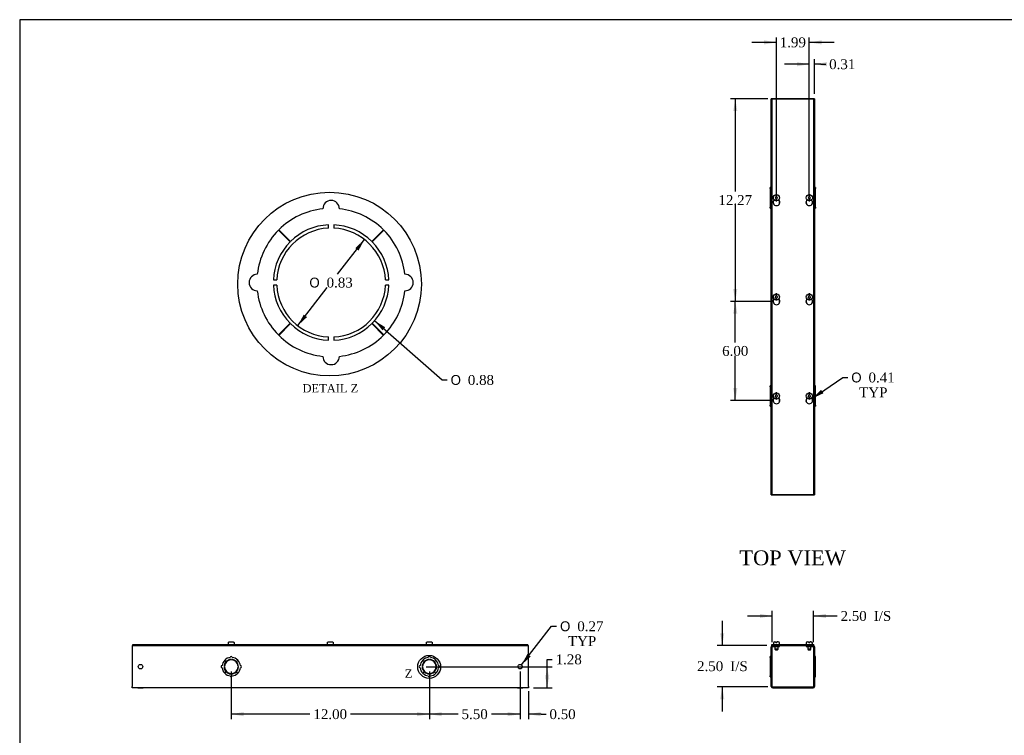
# Model space of a CAD drawing. Header units: inches. Extents: x 0 to 120, y -1 to 80.
# Tile 2 of 6: x 0 to 60, y 36 to 80. Entities that reach past the tile are written whole.
import ezdxf
from ezdxf.enums import TextEntityAlignment as Align
from ezdxf.lldxf.tags import DXFTag

# ---------------------------------------------------------------- set-up
doc = ezdxf.new("R2010")
doc.units = ezdxf.units.IN
doc.header["$MEASUREMENT"] = 0
for name, color, linetype in [('COM56307-1', 7, 'Continuous'), ('COM70721-2', 7, 'Continuous'), ('Default', 7, 'Continuous'), ('SCS19515', 7, 'Continuous')]:
    doc.layers.add(name, color=color, linetype=linetype)
doc.styles.add('SEACAD_Solid_Edge_ANSI1_Symbols', font='txt')
doc.styles.add('SEACAD_Times_New_Roman', font='times.ttf')
tags = doc.linetypes.add('CENTER2', pattern=[1.125, 0.75, -0.125, 0.125, -0.125]).pattern_tags.tags
tags[10:11] = [DXFTag(74, 4), DXFTag(75, 0), DXFTag(340, '0'), DXFTag(46, 0.0), DXFTag(50, 0.0), DXFTag(44, 0.0), DXFTag(45, 0.0)]
tags[8:9] = [DXFTag(74, 4), DXFTag(75, 0), DXFTag(340, '0'), DXFTag(46, 0.0), DXFTag(50, 0.0), DXFTag(44, 0.0), DXFTag(45, 0.0)]
tags[6:7] = [DXFTag(74, 4), DXFTag(75, 0), DXFTag(340, '0'), DXFTag(46, 0.0), DXFTag(50, 0.0), DXFTag(44, 0.0), DXFTag(45, 0.0)]
tags[4:5] = [DXFTag(74, 4), DXFTag(75, 0), DXFTag(340, '0'), DXFTag(46, 0.0), DXFTag(50, 0.0), DXFTag(44, 0.0), DXFTag(45, 0.0)]
doc.dimstyles.new('HAMMOND_(STH_-_120x80)', dxfattribs={"dimtxt": 0.6, "dimasz": 0.75, "dimexe": 0.3, "dimexo": 0.3, "dimgap": 0.15, "dimtad": 0, "dimtih": 1, "dimtoh": 1, "dimzin": 0, "dimdsep": 46, "dimtxsty": 'SEACAD_Times_New_Roman', "dimblk1": '_SE_FILLED', "dimblk2": '_SE_FILLED', "dimsah": 1, "dimcen": 0.3, "dimadec": 0, "dimazin": 0, "dimtfac": 0.8, "dimtofl": 0, "dimtmove": 1, "dimatfit": 3, "dimfxl": 1, "dimtolj": 1, "dimtzin": 0, "dimarcsym": 0})

# ---------------------------------------------------------------- blocks, each defined once
blk = doc.blocks.new('SE')
at = {"layer": 'COM56307-1', "color": 7, "linetype": 'Continuous'}
for p, q in [((46.009, 41.78), (48.561, 41.78)), ((46.009, 41.723), (46.009, 41.78)), ((48.561, 41.723), (48.561, 41.78)), ((46.009, 41.723), (46.064, 41.723)), ((46.228, 41.723), (48.342, 41.723)), ((48.506, 41.723), (48.561, 41.723))]:
    blk.add_line(p, q, dxfattribs=at)
at = {"layer": 'COM70721-2', "color": 7, "linetype": 'Continuous'}
for p, q in [((45.978, 39.252), (45.978, 41.637)), ((46.035, 39.252), (46.035, 41.637)), ((46.064, 41.723), (46.228, 41.723)), ((46.064, 41.666), (46.228, 41.666)), ((46.228, 41.666), (46.228, 41.723)), ((46.228, 41.666), (46.478, 41.666)), ((46.478, 41.666), (46.478, 41.723)), ((48.092, 41.723), (48.092, 41.666)), ((48.092, 41.666), (48.342, 41.666)), ((48.342, 41.723), (48.506, 41.723)), ((48.342, 41.666), (48.342, 41.723)), ((48.342, 41.666), (48.506, 41.666)), ((48.535, 41.637), (48.535, 39.252)), ((48.592, 41.637), (48.592, 39.252)), ((45.906, 41.003), (45.906, 41.066)), ((45.978, 41.066), (45.906, 41.066)), ((45.906, 41.003), (45.978, 41.003)), ((45.906, 41.003), (45.906, 40.844)), ((45.906, 40.844), (45.978, 40.844)), ((45.906, 40.844), (45.906, 40.84)), ((45.906, 40.84), (45.978, 40.84)), ((45.906, 40.84), (45.906, 40.507)), ((48.664, 41.066), (48.592, 41.066)), ((48.664, 41.003), (48.592, 41.003)), ((48.664, 40.844), (48.592, 40.844)), ((48.664, 40.84), (48.592, 40.84)), ((48.664, 41.003), (48.664, 41.066)), ((48.664, 40.844), (48.664, 41.003)), ((48.664, 40.84), (48.664, 40.844)), ((48.664, 40.507), (48.664, 40.84)), ((45.906, 40.507), (45.978, 40.507)), ((45.906, 40.507), (45.906, 40.382)), ((45.906, 40.382), (45.978, 40.382)), ((45.906, 40.382), (45.906, 40.048)), ((45.906, 40.048), (45.978, 40.048)), ((45.906, 40.048), (45.906, 40.045)), ((45.906, 40.045), (45.978, 40.045)), ((45.906, 40.045), (45.906, 39.885)), ((48.664, 40.507), (48.592, 40.507)), ((48.664, 40.382), (48.592, 40.382)), ((48.664, 40.048), (48.592, 40.048)), ((48.664, 40.045), (48.592, 40.045)), ((48.664, 40.382), (48.664, 40.507)), ((48.664, 40.048), (48.664, 40.382)), ((48.664, 40.045), (48.664, 40.048)), ((48.664, 39.885), (48.664, 40.045)), ((45.906, 39.885), (45.978, 39.885)), ((45.906, 39.823), (45.906, 39.885)), ((45.906, 39.823), (45.978, 39.823)), ((48.664, 39.885), (48.592, 39.885)), ((48.592, 39.823), (48.664, 39.823)), ((48.664, 39.823), (48.664, 39.885)), ((46.064, 39.223), (48.506, 39.223)), ((46.064, 39.166), (48.506, 39.166))]:
    blk.add_line(p, q, dxfattribs=at)
for centre, radius, start, end in [((46.064, 41.637), 0.086, 90, 180), ((46.064, 41.637), 0.029, 90, 180), ((48.506, 41.637), 0.086, 0, 90), ((48.506, 41.637), 0.029, 0, 90), ((46.064, 39.252), 0.086, 180, 270), ((46.064, 39.252), 0.029, 180, 270), ((48.506, 39.252), 0.086, 270, 0), ((48.506, 39.252), 0.029, 270, 0)]:
    blk.add_arc(centre, radius, start, end, dxfattribs=at)
at = {"layer": 'SCS19515', "color": 7, "linetype": 'Continuous'}
for p, q in [((46.103, 41.865), (46.103, 41.805)), ((46.193, 41.955), (46.261, 41.955)), ((46.261, 41.955), (46.261, 41.88)), ((46.321, 41.88), (46.261, 41.88)), ((46.388, 41.955), (46.321, 41.955)), ((46.321, 41.88), (46.321, 41.955)), ((46.478, 41.805), (46.478, 41.865)), ((48.092, 41.865), (48.092, 41.805)), ((48.182, 41.955), (48.25, 41.955)), ((48.25, 41.955), (48.25, 41.88)), ((48.31, 41.88), (48.25, 41.88)), ((48.377, 41.955), (48.31, 41.955)), ((48.31, 41.88), (48.31, 41.955)), ((48.467, 41.805), (48.467, 41.865)), ((46.196, 41.666), (46.196, 41.497)), ((46.386, 41.497), (46.196, 41.497)), ((46.196, 41.497), (46.226, 41.467)), ((46.226, 41.467), (46.356, 41.467)), ((46.356, 41.467), (46.386, 41.497)), ((46.386, 41.497), (46.386, 41.666)), ((48.185, 41.666), (48.185, 41.497)), ((48.375, 41.497), (48.185, 41.497)), ((48.185, 41.497), (48.215, 41.467)), ((48.215, 41.467), (48.345, 41.467)), ((48.345, 41.467), (48.375, 41.497)), ((48.375, 41.497), (48.375, 41.666))]:
    blk.add_line(p, q, dxfattribs=at)
for centre, radius, start, end in [((46.193, 41.865), 0.09, 90, 180), ((46.128, 41.805), 0.025, 180, 270), ((46.388, 41.865), 0.09, 0, 90), ((46.453, 41.805), 0.025, 270, 0), ((48.182, 41.865), 0.09, 90, 180), ((48.117, 41.805), 0.025, 180, 270), ((48.377, 41.865), 0.09, 0, 90), ((48.442, 41.805), 0.025, 270, 0)]:
    blk.add_arc(centre, radius, start, end, dxfattribs=at)
blk = doc.blocks.new('SE1')
at = {"layer": 'COM56307-1', "color": 7, "linetype": 'Continuous'}
for p, q in [((46.009, 74.814), (46.009, 50.876)), ((48.561, 74.814), (46.009, 74.814)), ((48.561, 50.876), (48.561, 74.814)), ((46.009, 50.876), (48.561, 50.876))]:
    blk.add_line(p, q, dxfattribs=at)
for centre in [(46.291, 68.573), (48.28, 68.573), (46.291, 62.573), (48.28, 62.573), (46.291, 56.572), (48.28, 56.572)]:
    blk.add_arc(centre, 0.203, 133.55107, 46.44893, dxfattribs=at)
at = {"layer": 'COM70721-2', "color": 7, "linetype": 'Continuous'}
for p, q in [((45.978, 50.845), (45.978, 74.845)), ((46.064, 74.845), (45.978, 74.845)), ((46.228, 74.845), (46.064, 74.845)), ((48.342, 74.845), (46.228, 74.845)), ((46.228, 74.814), (46.228, 74.845)), ((48.506, 74.845), (48.342, 74.845)), ((48.342, 74.845), (48.342, 74.814)), ((48.592, 74.845), (48.506, 74.845)), ((48.592, 74.845), (48.592, 50.845)), ((45.906, 69.404), (45.906, 69.466)), ((45.978, 69.466), (45.906, 69.466)), ((45.906, 69.404), (45.978, 69.404)), ((45.906, 69.404), (45.906, 69.244)), ((45.906, 69.244), (45.978, 69.244)), ((45.906, 69.244), (45.906, 69.241)), ((45.906, 69.241), (45.978, 69.241)), ((45.906, 69.241), (45.906, 68.907)), ((48.664, 69.466), (48.592, 69.466)), ((48.664, 69.404), (48.592, 69.404)), ((48.664, 69.244), (48.592, 69.244)), ((48.664, 69.241), (48.592, 69.241)), ((48.664, 69.466), (48.664, 69.404)), ((48.664, 69.244), (48.664, 69.404)), ((48.664, 69.241), (48.664, 69.244)), ((48.664, 68.907), (48.664, 69.241)), ((45.906, 68.907), (45.978, 68.907)), ((45.906, 68.907), (45.906, 68.782)), ((45.906, 68.782), (45.978, 68.782)), ((45.906, 68.782), (45.906, 68.449)), ((46.478, 68.495), (46.478, 68.651)), ((48.092, 68.65), (48.092, 68.496)), ((48.664, 68.907), (48.592, 68.907)), ((48.664, 68.782), (48.592, 68.782)), ((48.664, 68.782), (48.664, 68.907)), ((48.664, 68.449), (48.664, 68.782)), ((45.906, 68.449), (45.906, 68.445)), ((45.906, 68.449), (45.978, 68.449)), ((45.906, 68.445), (45.978, 68.445)), ((45.906, 68.445), (45.906, 68.286)), ((45.906, 68.286), (45.978, 68.286)), ((45.906, 68.223), (45.906, 68.286)), ((45.906, 68.223), (45.978, 68.223)), ((48.664, 68.449), (48.592, 68.449)), ((48.664, 68.445), (48.592, 68.445)), ((48.664, 68.286), (48.592, 68.286)), ((48.592, 68.223), (48.664, 68.223)), ((48.664, 68.445), (48.664, 68.449)), ((48.664, 68.286), (48.664, 68.445)), ((48.664, 68.286), (48.664, 68.223)), ((46.478, 62.495), (46.478, 62.65)), ((48.092, 62.65), (48.092, 62.495)), ((45.906, 57.404), (45.906, 57.466)), ((45.978, 57.466), (45.906, 57.466)), ((45.906, 57.404), (45.978, 57.404)), ((45.906, 57.404), (45.906, 57.244)), ((48.664, 57.466), (48.592, 57.466)), ((48.664, 57.404), (48.592, 57.404)), ((48.664, 57.404), (48.664, 57.466)), ((48.664, 57.244), (48.664, 57.404)), ((45.906, 57.244), (45.978, 57.244)), ((45.906, 57.244), (45.906, 57.241)), ((45.906, 57.241), (45.978, 57.241)), ((45.906, 57.241), (45.906, 56.907)), ((45.906, 56.907), (45.978, 56.907)), ((45.906, 56.907), (45.906, 56.782)), ((45.906, 56.782), (45.978, 56.782)), ((45.906, 56.782), (45.906, 56.449)), ((48.664, 57.244), (48.592, 57.244)), ((48.664, 57.241), (48.592, 57.241)), ((48.664, 56.907), (48.592, 56.907)), ((48.664, 56.782), (48.592, 56.782)), ((48.664, 57.241), (48.664, 57.244)), ((48.664, 56.907), (48.664, 57.241)), ((48.664, 56.782), (48.664, 56.907)), ((48.664, 56.449), (48.664, 56.782)), ((45.906, 56.449), (45.906, 56.445)), ((45.906, 56.449), (45.978, 56.449)), ((45.906, 56.445), (45.978, 56.445)), ((45.906, 56.445), (45.906, 56.286)), ((45.906, 56.286), (45.978, 56.286)), ((45.906, 56.223), (45.906, 56.286)), ((45.906, 56.223), (45.978, 56.223)), ((46.478, 56.495), (46.478, 56.65)), ((48.092, 56.65), (48.092, 56.495)), ((48.664, 56.449), (48.592, 56.449)), ((48.664, 56.445), (48.592, 56.445)), ((48.664, 56.286), (48.592, 56.286)), ((48.592, 56.223), (48.664, 56.223)), ((48.664, 56.445), (48.664, 56.449)), ((48.664, 56.286), (48.664, 56.445)), ((48.664, 56.286), (48.664, 56.223)), ((45.978, 50.845), (46.064, 50.845)), ((46.064, 50.845), (46.228, 50.845)), ((46.228, 50.845), (46.228, 50.876)), ((46.228, 50.845), (48.342, 50.845)), ((48.342, 50.876), (48.342, 50.845)), ((48.342, 50.845), (48.506, 50.845)), ((48.506, 50.845), (48.592, 50.845))]:
    blk.add_line(p, q, dxfattribs=at)
at = {"layer": 'SCS19515', "color": 7, "linetype": 'Continuous'}
for p, q in [((46.211, 68.845), (46.261, 68.894)), ((46.261, 68.796), (46.211, 68.845)), ((46.261, 69.029), (46.261, 68.938)), ((46.261, 68.938), (46.261, 68.894)), ((46.261, 68.796), (46.261, 68.752)), ((46.261, 68.752), (46.261, 68.661)), ((46.321, 68.938), (46.321, 69.029)), ((46.321, 68.894), (46.321, 68.938)), ((46.321, 68.894), (46.37, 68.845)), ((46.37, 68.845), (46.321, 68.796)), ((46.321, 68.752), (46.321, 68.796)), ((46.321, 68.661), (46.321, 68.752)), ((48.201, 68.845), (48.25, 68.894)), ((48.25, 68.796), (48.201, 68.845)), ((48.25, 69.029), (48.25, 68.938)), ((48.25, 68.938), (48.25, 68.894)), ((48.25, 68.796), (48.25, 68.752)), ((48.25, 68.752), (48.25, 68.661)), ((48.31, 68.938), (48.31, 69.029)), ((48.31, 68.894), (48.31, 68.938)), ((48.31, 68.894), (48.359, 68.845)), ((48.359, 68.845), (48.31, 68.796)), ((48.31, 68.752), (48.31, 68.796)), ((48.31, 68.661), (48.31, 68.752)), ((46.211, 62.845), (46.261, 62.894)), ((46.261, 62.795), (46.211, 62.845)), ((46.261, 63.028), (46.261, 62.937)), ((46.261, 62.937), (46.261, 62.894)), ((46.261, 62.795), (46.261, 62.752)), ((46.261, 62.752), (46.261, 62.661)), ((46.321, 62.937), (46.321, 63.028)), ((46.321, 62.894), (46.321, 62.937)), ((46.321, 62.894), (46.37, 62.845)), ((46.37, 62.845), (46.321, 62.795)), ((46.321, 62.752), (46.321, 62.795)), ((46.321, 62.661), (46.321, 62.752)), ((48.201, 62.845), (48.25, 62.894)), ((48.25, 62.795), (48.201, 62.845)), ((48.25, 63.028), (48.25, 62.937)), ((48.25, 62.937), (48.25, 62.894)), ((48.25, 62.795), (48.25, 62.752)), ((48.25, 62.752), (48.25, 62.661)), ((48.31, 62.937), (48.31, 63.028)), ((48.31, 62.894), (48.31, 62.937)), ((48.31, 62.894), (48.359, 62.845)), ((48.359, 62.845), (48.31, 62.795)), ((48.31, 62.752), (48.31, 62.795)), ((48.31, 62.661), (48.31, 62.752)), ((46.211, 56.844), (46.261, 56.894)), ((46.261, 56.795), (46.211, 56.844)), ((46.261, 57.028), (46.261, 56.937)), ((46.261, 56.937), (46.261, 56.894)), ((46.261, 56.795), (46.261, 56.752)), ((46.261, 56.752), (46.261, 56.661)), ((46.321, 56.937), (46.321, 57.028)), ((46.321, 56.894), (46.321, 56.937)), ((46.321, 56.894), (46.37, 56.844)), ((46.37, 56.844), (46.321, 56.795)), ((46.321, 56.752), (46.321, 56.795)), ((46.321, 56.661), (46.321, 56.752)), ((48.201, 56.844), (48.25, 56.894)), ((48.25, 56.795), (48.201, 56.844)), ((48.25, 57.028), (48.25, 56.937)), ((48.25, 56.937), (48.25, 56.894)), ((48.25, 56.795), (48.25, 56.752)), ((48.25, 56.752), (48.25, 56.661)), ((48.31, 56.937), (48.31, 57.028)), ((48.31, 56.894), (48.31, 56.937)), ((48.31, 56.894), (48.359, 56.844)), ((48.359, 56.844), (48.31, 56.795)), ((48.31, 56.752), (48.31, 56.795)), ((48.31, 56.661), (48.31, 56.752))]:
    blk.add_line(p, q, dxfattribs=at)
for centre in [(46.291, 68.845), (48.28, 68.845), (46.291, 62.845), (48.28, 62.845), (46.291, 56.844), (48.28, 56.844)]:
    blk.add_circle(centre, 0.187, dxfattribs=at)
for centre, start, end in [((46.291, 68.845), 80.73033, 99.26967), ((46.291, 68.845), 260.73033, 279.26967), ((48.28, 68.845), 80.73033, 99.26967), ((48.28, 68.845), 260.73033, 279.26967), ((46.291, 62.845), 80.73033, 99.26967), ((46.291, 62.845), 260.73033, 279.26967), ((48.28, 62.845), 80.73033, 99.26967), ((48.28, 62.845), 260.73033, 279.26967), ((46.291, 56.844), 80.73033, 99.26967), ((48.28, 56.844), 80.73033, 99.26967), ((46.291, 56.844), 260.73033, 279.26967), ((48.28, 56.844), 260.73033, 279.26967)]:
    blk.add_arc(centre, 0.186, start, end, dxfattribs=at)
blk = doc.blocks.new('SE4')
at = {"layer": 'COM56307-1', "color": 7, "linetype": 'Continuous'}
for p, q in [((7.292, 41.78), (31.23, 41.78)), ((7.292, 41.723), (7.292, 41.78)), ((31.23, 41.723), (31.23, 41.78)), ((7.292, 41.723), (31.23, 41.723))]:
    blk.add_line(p, q, dxfattribs=at)
at = {"layer": 'COM70721-2', "color": 7, "linetype": 'Continuous'}
for p, q in [((7.261, 41.723), (7.292, 41.723)), ((7.261, 41.723), (7.261, 41.637)), ((7.261, 41.637), (7.261, 39.252)), ((31.23, 41.723), (31.261, 41.723)), ((31.261, 41.637), (31.261, 41.723)), ((31.261, 39.252), (31.261, 41.637)), ((12.861, 40.84), (12.95, 40.752)), ((12.953, 40.755), (12.865, 40.844)), ((13.241, 40.856), (13.241, 40.881)), ((13.281, 40.881), (13.281, 40.856)), ((13.657, 40.844), (13.569, 40.755)), ((13.571, 40.752), (13.66, 40.84)), ((24.861, 40.84), (24.95, 40.752)), ((24.953, 40.755), (24.865, 40.844)), ((25.241, 40.856), (25.241, 40.881)), ((25.281, 40.881), (25.281, 40.856)), ((25.657, 40.844), (25.569, 40.755)), ((25.571, 40.752), (25.66, 40.84)), ((12.824, 40.464), (12.849, 40.464)), ((12.849, 40.424), (12.824, 40.424)), ((12.95, 40.136), (12.861, 40.048)), ((12.865, 40.045), (12.953, 40.134)), ((13.241, 40.007), (13.241, 40.032)), ((13.281, 40.032), (13.281, 40.007)), ((13.569, 40.134), (13.657, 40.045)), ((13.66, 40.048), (13.571, 40.136)), ((13.673, 40.464), (13.698, 40.464)), ((13.698, 40.424), (13.673, 40.424)), ((24.824, 40.464), (24.849, 40.464)), ((24.849, 40.424), (24.824, 40.424)), ((24.95, 40.136), (24.861, 40.048)), ((24.865, 40.045), (24.953, 40.134)), ((25.241, 40.007), (25.241, 40.032)), ((25.281, 40.032), (25.281, 40.007)), ((25.569, 40.134), (25.657, 40.045)), ((25.66, 40.048), (25.571, 40.136)), ((25.673, 40.464), (25.698, 40.464)), ((25.698, 40.424), (25.673, 40.424)), ((7.261, 39.166), (7.261, 39.252)), ((31.261, 39.166), (7.261, 39.166)), ((7.604, 39.166), (7.917, 39.166)), ((30.604, 39.166), (30.917, 39.166)), ((31.261, 39.252), (31.261, 39.166))]:
    blk.add_line(p, q, dxfattribs=at)
for centre in [(7.761, 40.444), (30.761, 40.444)]:
    blk.add_circle(centre, 0.133, dxfattribs=at)
for centre, radius, start, end in [((13.261, 40.444), 0.563, 135.25, 173.62063), ((13.261, 40.444), 0.438, 135.25, 177.37985), ((13.261, 40.444), 0.413, 92.77907, 177.22093), ((13.261, 40.444), 0.563, 96.37937, 134.75), ((13.261, 40.444), 0.438, 92.62015, 134.75), ((13.261, 41.003), 0.0625, 0, 180), ((13.261, 40.444), 0.438, 45.25, 87.37985), ((13.261, 40.444), 0.413, 2.77907, 87.22093), ((13.261, 40.444), 0.562, 45.25, 83.62063), ((13.261, 40.444), 0.438, 2.62015, 44.75), ((13.261, 40.444), 0.562, 6.37937, 44.75), ((25.261, 40.444), 0.563, 135.25, 173.62063), ((25.261, 40.444), 0.438, 135.25, 177.37985), ((25.261, 40.444), 0.413, 92.77907, 177.22093), ((25.261, 40.444), 0.563, 96.37937, 134.75), ((25.261, 40.444), 0.438, 92.62015, 134.75), ((25.261, 41.003), 0.0625, 0, 180), ((25.261, 40.444), 0.438, 45.25, 87.37985), ((25.261, 40.444), 0.413, 2.77907, 87.22093), ((25.261, 40.444), 0.562, 45.25, 83.62063), ((25.261, 40.444), 0.438, 2.62015, 44.75), ((25.261, 40.444), 0.562, 6.37937, 44.75), ((12.702, 40.444), 0.0625, 90, 270), ((13.261, 40.444), 0.563, 186.37937, 224.75), ((13.261, 40.444), 0.438, 182.62015, 224.75), ((13.261, 40.444), 0.413, 182.77907, 267.22093), ((13.261, 40.444), 0.563, 225.25, 263.62063), ((13.261, 40.444), 0.438, 225.25, 267.37985), ((13.261, 40.444), 0.413, 272.77907, 357.22093), ((13.261, 40.444), 0.438, 272.62015, 314.75), ((13.261, 40.444), 0.563, 276.37937, 314.75), ((13.261, 40.444), 0.438, 315.25, 357.37985), ((13.261, 40.444), 0.562, 315.25, 353.62063), ((13.82, 40.444), 0.0625, 270, 90), ((24.702, 40.444), 0.0625, 90, 270), ((25.261, 40.444), 0.563, 186.37937, 224.75), ((25.261, 40.444), 0.438, 182.62015, 224.75), ((25.261, 40.444), 0.413, 182.77907, 267.22093), ((25.261, 40.444), 0.562, 225.25, 263.62063), ((25.261, 40.444), 0.438, 225.25, 267.37985), ((25.261, 40.444), 0.413, 272.77907, 357.22093), ((25.261, 40.444), 0.438, 272.62015, 314.75), ((25.261, 40.444), 0.562, 276.37937, 314.75), ((25.261, 40.444), 0.438, 315.25, 357.37985), ((25.261, 40.444), 0.562, 315.25, 353.62063), ((25.82, 40.444), 0.0625, 270, 90), ((13.261, 39.885), 0.0625, 180, 0), ((25.261, 39.885), 0.0625, 180, 0)]:
    blk.add_arc(centre, radius, start, end, dxfattribs=at)
at = {"layer": 'SCS19515', "color": 7, "linetype": 'Continuous'}
for p, q in [((13.073, 41.865), (13.073, 41.805)), ((13.077, 41.88), (13.074, 41.88)), ((13.168, 41.955), (13.353, 41.955)), ((13.444, 41.88), (13.447, 41.88)), ((13.448, 41.805), (13.448, 41.865)), ((19.073, 41.865), (19.073, 41.805)), ((19.077, 41.88), (19.074, 41.88)), ((19.168, 41.955), (19.353, 41.955)), ((19.447, 41.88), (19.444, 41.88)), ((19.448, 41.805), (19.448, 41.865)), ((25.073, 41.865), (25.073, 41.805)), ((25.077, 41.88), (25.075, 41.88)), ((25.168, 41.955), (25.354, 41.955)), ((25.445, 41.88), (25.447, 41.88)), ((25.448, 41.805), (25.448, 41.865))]:
    blk.add_line(p, q, dxfattribs=at)
for centre, radius, start, end in [((13.163, 41.865), 0.09, 170.40593, 180), ((13.098, 41.805), 0.025, 180, 270), ((13.423, 41.805), 0.025, 270, 0), ((13.358, 41.865), 0.09, 0, 9.59407), ((19.163, 41.865), 0.09, 170.40593, 180), ((19.098, 41.805), 0.025, 180, 270), ((19.423, 41.805), 0.025, 270, 0), ((19.358, 41.865), 0.09, 0, 9.59407), ((25.163, 41.865), 0.09, 170.40593, 180), ((25.098, 41.805), 0.025, 180, 270), ((25.423, 41.805), 0.025, 270, 0), ((25.358, 41.865), 0.09, 0, 9.59407)]:
    blk.add_arc(centre, radius, start, end, dxfattribs=at)
for points in [[(13.077, 41.88), (13.077, 41.885), (13.079, 41.89), (13.083, 41.9), (13.085, 41.905), (13.09, 41.914), (13.093, 41.919), (13.1, 41.927), (13.104, 41.931), (13.112, 41.937), (13.117, 41.94), (13.126, 41.946), (13.131, 41.948), (13.141, 41.951), (13.146, 41.953), (13.157, 41.954), (13.162, 41.955), (13.168, 41.955)], [(13.353, 41.955), (13.358, 41.955), (13.364, 41.954), (13.374, 41.953), (13.38, 41.951), (13.39, 41.948), (13.395, 41.946), (13.404, 41.94), (13.408, 41.937), (13.417, 41.931), (13.42, 41.927), (13.427, 41.919), (13.431, 41.914), (13.436, 41.905), (13.438, 41.9), (13.442, 41.89), (13.443, 41.885), (13.444, 41.88)], [(19.077, 41.88), (19.078, 41.885), (19.079, 41.89), (19.083, 41.9), (19.085, 41.905), (19.09, 41.914), (19.094, 41.919), (19.101, 41.927), (19.104, 41.931), (19.113, 41.937), (19.117, 41.94), (19.126, 41.946), (19.131, 41.948), (19.141, 41.951), (19.147, 41.953), (19.157, 41.954), (19.162, 41.955), (19.168, 41.955)], [(19.353, 41.955), (19.359, 41.955), (19.364, 41.954), (19.375, 41.953), (19.38, 41.951), (19.39, 41.948), (19.395, 41.946), (19.404, 41.94), (19.409, 41.937), (19.417, 41.931), (19.421, 41.927), (19.428, 41.919), (19.431, 41.914), (19.436, 41.905), (19.438, 41.9), (19.442, 41.89), (19.444, 41.885), (19.444, 41.88)], [(25.077, 41.88), (25.078, 41.885), (25.079, 41.89), (25.083, 41.9), (25.085, 41.905), (25.091, 41.914), (25.094, 41.919), (25.101, 41.927), (25.105, 41.931), (25.113, 41.937), (25.117, 41.94), (25.127, 41.946), (25.132, 41.948), (25.142, 41.951), (25.147, 41.953), (25.157, 41.954), (25.163, 41.955), (25.168, 41.955)], [(25.354, 41.955), (25.359, 41.955), (25.364, 41.954), (25.375, 41.953), (25.38, 41.951), (25.39, 41.948), (25.395, 41.946), (25.404, 41.94), (25.409, 41.937), (25.417, 41.931), (25.421, 41.927), (25.428, 41.919), (25.431, 41.914), (25.436, 41.905), (25.439, 41.9), (25.442, 41.89), (25.444, 41.885), (25.445, 41.88)]]:
    blk.add_open_spline(points, degree=3, knots=[0, 0, 0, 0, 0.125, 0.125, 0.25, 0.25, 0.375, 0.375, 0.5, 0.5, 0.625, 0.625, 0.75, 0.75, 0.875, 0.875, 1, 1, 1, 1], dxfattribs=at)
blk = doc.blocks.new('DMBLK507')
at = {"layer": 'Default', "linetype": 'Continuous', "transparency": 16777216}
for points in [[(45.285, 43.642), (45.285, 43.392), (46.035, 43.517)], [(49.285, 43.642), (48.535, 43.517), (49.285, 43.392)]]:
    blk.add_hatch(color=7, dxfattribs=at).paths.add_polyline_path(points)
at = {"layer": 'Default', "color": 7, "linetype": 'Continuous', "transparency": 16777216}
for p, q in [((46.035, 41.937), (46.035, 43.817)), ((48.535, 41.937), (48.535, 43.817)), ((44.535, 43.517), (46.035, 43.517)), ((48.535, 43.517), (49.661, 43.517)), ((49.661, 43.517), (49.961, 43.517))]:
    blk.add_line(p, q, dxfattribs=at)
at = {"layer": 'Default', "color": 7, "linetype": 'Continuous', "transparency": 16777216, "style": 'SEACAD_Times_New_Roman'}
for s, p in [('2.50', (50.171, 43.817)), ('I/S', (52.184, 43.817))]:
    blk.add_text(s, height=0.6, dxfattribs=at).set_placement(p, align=Align.TOP_LEFT)
blk = doc.blocks.new('_SE_FILLED')
at = {"color": 0}
blk.add_line((0, 0), (-1, 0), dxfattribs=at)
blk.add_solid([(0, 0), (-1, -0.1665), (-1, 0.1665), (0, 0)], dxfattribs=at)
blk = doc.blocks.new('DMBLK508')
at = {"layer": 'Default', "linetype": 'Continuous', "transparency": 16777216}
for points in [[(42.88, 42.473), (43.005, 41.723), (43.13, 42.473)], [(42.88, 38.473), (43.13, 38.473), (43.005, 39.223)]]:
    blk.add_hatch(color=7, dxfattribs=at).paths.add_polyline_path(points)
at = {"layer": 'Default', "color": 7, "linetype": 'Continuous', "transparency": 16777216}
for p, q in [((43.005, 43.223), (43.005, 41.723)), ((45.709, 41.723), (42.705, 41.723)), ((45.764, 39.223), (42.705, 39.223)), ((43.005, 39.223), (43.005, 37.723))]:
    blk.add_line(p, q, dxfattribs=at)
at = {"layer": 'Default', "color": 7, "linetype": 'Continuous', "transparency": 16777216, "style": 'SEACAD_Times_New_Roman'}
for s, p in [('2.50', (41.48, 40.773)), ('I/S', (43.492, 40.773))]:
    blk.add_text(s, height=0.6, dxfattribs=at).set_placement(p, align=Align.TOP_LEFT)
blk = doc.blocks.new('DMBLK511')
at = {"layer": 'Default', "linetype": 'Continuous', "transparency": 16777216}
for points in [[(43.671, 74.095), (43.921, 74.095), (43.796, 74.845)], [(43.671, 63.323), (43.796, 62.573), (43.921, 63.323)]]:
    blk.add_hatch(color=7, dxfattribs=at).paths.add_polyline_path(points)
at = {"layer": 'Default', "color": 7, "linetype": 'Continuous', "transparency": 16777216}
for p, q in [((45.764, 74.845), (43.496, 74.845)), ((43.796, 74.845), (43.796, 69.219)), ((43.796, 68.409), (43.796, 62.573)), ((45.991, 62.573), (43.496, 62.573))]:
    blk.add_line(p, q, dxfattribs=at)
at = {"layer": 'Default', "color": 7, "linetype": 'Continuous', "transparency": 16777216, "style": 'SEACAD_Times_New_Roman'}
blk.add_text('12.27', height=0.6, dxfattribs=at).set_placement((42.773, 69.009), align=Align.TOP_LEFT)
blk = doc.blocks.new('DMBLK512')
at = {"layer": 'Default', "linetype": 'Continuous', "transparency": 16777216}
for points in [[(43.671, 61.823), (43.921, 61.823), (43.796, 62.573)], [(43.671, 57.322), (43.796, 56.572), (43.921, 57.322)]]:
    blk.add_hatch(color=7, dxfattribs=at).paths.add_polyline_path(points)
at = {"layer": 'Default', "color": 7, "linetype": 'Continuous', "transparency": 16777216}
for p, q in [((45.991, 62.573), (43.496, 62.573)), ((43.796, 60.082), (43.796, 62.573)), ((43.796, 56.572), (43.796, 59.272)), ((45.991, 56.572), (43.496, 56.572))]:
    blk.add_line(p, q, dxfattribs=at)
at = {"layer": 'Default', "color": 7, "linetype": 'Continuous', "transparency": 16777216, "style": 'SEACAD_Times_New_Roman'}
blk.add_text('6.00', height=0.6, dxfattribs=at).set_placement((43, 59.872), align=Align.TOP_LEFT)
blk = doc.blocks.new('DMBLK513')
at = {"layer": 'Default', "linetype": 'Continuous', "transparency": 16777216}
for points in [[(47.53, 77.063), (47.53, 76.813), (48.28, 76.938)], [(49.342, 77.063), (48.592, 76.938), (49.342, 76.813)]]:
    blk.add_hatch(color=7, dxfattribs=at).paths.add_polyline_path(points)
at = {"layer": 'Default', "color": 7, "linetype": 'Continuous', "transparency": 16777216}
for p, q in [((48.28, 68.873), (48.28, 77.238)), ((48.592, 75.145), (48.592, 77.238)), ((48.28, 76.938), (46.78, 76.938)), ((48.973, 76.938), (48.592, 76.938)), ((48.973, 76.938), (49.273, 76.938))]:
    blk.add_line(p, q, dxfattribs=at)
at = {"layer": 'Default', "color": 7, "linetype": 'Continuous', "transparency": 16777216, "style": 'SEACAD_Times_New_Roman'}
blk.add_text('0.31', height=0.6, dxfattribs=at).set_placement((49.483, 77.238), align=Align.TOP_LEFT)
blk = doc.blocks.new('DMBLK514')
at = {"layer": 'Default', "linetype": 'Continuous', "transparency": 16777216}
for points in [[(45.541, 78.386), (45.541, 78.136), (46.291, 78.261)], [(49.03, 78.386), (48.28, 78.261), (49.03, 78.136)]]:
    blk.add_hatch(color=7, dxfattribs=at).paths.add_polyline_path(points)
at = {"layer": 'Default', "color": 7, "linetype": 'Continuous', "transparency": 16777216}
for p, q in [((46.291, 78.261), (44.791, 78.261)), ((46.291, 68.873), (46.291, 78.561)), ((48.28, 68.873), (48.28, 78.561)), ((49.78, 78.261), (48.28, 78.261))]:
    blk.add_line(p, q, dxfattribs=at)
at = {"layer": 'Default', "color": 7, "linetype": 'Continuous', "transparency": 16777216, "style": 'SEACAD_Times_New_Roman'}
blk.add_text('1.99', height=0.6, dxfattribs=at).set_placement((46.489, 78.561), align=Align.TOP_LEFT)
blk = doc.blocks.new('DMBLK515')
at = {"layer": 'Default', "linetype": 'Continuous', "transparency": 16777216}
blk.add_hatch(color=7, dxfattribs=at).paths.add_polyline_path([(48.996, 57.213), (48.447, 56.687), (49.137, 57.007)])
at = {"layer": 'Default', "color": 7, "linetype": 'Continuous', "transparency": 16777216}
for p, q in [((48.447, 56.687), (50.313, 57.962)), ((50.313, 57.962), (50.613, 57.962))]:
    blk.add_line(p, q, dxfattribs=at)
for s, style, p in [('O', 'SEACAD_Solid_Edge_ANSI1_Symbols', (50.823, 58.262)), ('0.41', 'SEACAD_Times_New_Roman', (51.868, 58.262)), ('TYP', 'SEACAD_Times_New_Roman', (51.303, 57.362))]:
    blk.add_text(s, height=0.6, dxfattribs=dict(at, style=style)).set_placement(p, align=Align.TOP_LEFT)
blk = doc.blocks.new('DMBLK516')
at = {"layer": 'Default', "linetype": 'Continuous', "transparency": 16777216}
for points in [[(32.526, 39.694), (32.401, 40.444), (32.276, 39.694)], [(32.526, 39.916), (32.276, 39.916), (32.401, 39.166)]]:
    blk.add_hatch(color=7, dxfattribs=at).paths.add_polyline_path(points)
at = {"layer": 'Default', "color": 7, "linetype": 'Continuous', "transparency": 16777216}
for p, q in [((32.401, 40.887), (32.701, 40.887)), ((32.401, 39.166), (32.401, 40.887)), ((25.064, 40.444), (32.701, 40.444)), ((31.561, 39.166), (32.701, 39.166))]:
    blk.add_line(p, q, dxfattribs=at)
at = {"layer": 'Default', "color": 7, "linetype": 'Continuous', "transparency": 16777216, "style": 'SEACAD_Times_New_Roman'}
blk.add_text('1.28', height=0.6, dxfattribs=at).set_placement((32.911, 41.187), align=Align.TOP_LEFT)
blk = doc.blocks.new('SE9')
at = {"color": 7, "linetype": 'Continuous', "style": 'SEACAD_Times_New_Roman'}
blk.add_text('Z', height=0.5, dxfattribs=at).set_placement((23.775, 40.281), align=Align.TOP_LEFT)
blk = doc.blocks.new('SE8')
at = {"layer": 'Default', "color": 7, "linetype": 'CENTER2'}
blk.add_circle((25.249, 40.433), 0.695, dxfattribs=at)
at = {"layer": 'Default'}
blk.add_blockref('SE9', (0, 0), dxfattribs=at)
blk = doc.blocks.new('SE10')
at = {"layer": 'COM70721-2', "color": 7, "linetype": 'Continuous'}
for p, q in [((16.115, 66.879), (16.825, 66.175)), ((16.847, 66.196), (16.143, 66.906)), ((19.151, 67.007), (19.151, 67.207)), ((19.471, 67.207), (19.471, 67.007)), ((22.479, 66.906), (21.775, 66.196)), ((21.797, 66.175), (22.507, 66.879)), ((15.815, 63.871), (16.015, 63.871)), ((22.607, 63.871), (22.807, 63.871)), ((16.015, 63.551), (15.815, 63.551)), ((22.807, 63.551), (22.607, 63.551)), ((16.825, 61.247), (16.115, 60.543)), ((16.143, 60.515), (16.847, 61.225)), ((21.775, 61.225), (22.479, 60.515)), ((22.507, 60.543), (21.797, 61.247)), ((19.151, 60.214), (19.151, 60.415)), ((19.471, 60.415), (19.471, 60.214))]:
    blk.add_line(p, q, dxfattribs=at)
for centre, radius, start, end in [((19.311, 68.183), 0.5, 0, 180), ((19.311, 63.711), 4.5, 96.37937, 134.75), ((19.311, 63.711), 4.5, 45.25, 83.62063), ((19.311, 63.711), 4.5, 135.25, 173.62063), ((19.311, 63.711), 3.3, 92.77907, 177.22093), ((19.311, 63.711), 3.5, 92.62015, 134.75), ((19.311, 63.711), 3.5, 45.25, 87.37985), ((19.311, 63.711), 3.3, 2.77907, 87.22093), ((19.311, 63.711), 4.5, 6.37937, 44.75), ((19.311, 63.711), 3.5, 135.25, 177.37985), ((19.311, 63.711), 3.5, 2.62015, 44.75), ((14.839, 63.711), 0.5, 90, 270), ((23.783, 63.711), 0.5, 270, 90), ((19.311, 63.711), 3.5, 182.62015, 224.75), ((19.311, 63.711), 3.3, 182.77907, 267.22093), ((19.311, 63.711), 3.3, 272.77907, 357.22093), ((19.311, 63.711), 3.5, 315.25, 357.37985), ((19.311, 63.711), 4.5, 186.37937, 224.75), ((19.311, 63.711), 4.5, 315.25, 353.62063), ((19.311, 63.711), 3.5, 225.25, 267.37985), ((19.311, 63.711), 3.5, 272.62015, 314.75), ((19.311, 63.711), 4.5, 225.25, 263.62063), ((19.311, 63.711), 4.5, 276.37937, 314.75), ((19.311, 59.239), 0.5, 180, 360)]:
    blk.add_arc(centre, radius, start, end, dxfattribs=at)
blk = doc.blocks.new('DMBLK521')
at = {"layer": 'Default', "linetype": 'Continuous', "transparency": 16777216}
for points in [[(30.011, 37.444), (30.761, 37.569), (30.011, 37.694)], [(32.011, 37.444), (32.011, 37.694), (31.261, 37.569)]]:
    blk.add_hatch(color=7, dxfattribs=at).paths.add_polyline_path(points)
at = {"layer": 'Default', "color": 7, "linetype": 'Continuous', "transparency": 16777216}
for p, q in [((30.761, 40.144), (30.761, 37.269)), ((31.261, 38.952), (31.261, 37.269)), ((30.761, 37.569), (29.261, 37.569)), ((32.029, 37.569), (31.261, 37.569)), ((32.029, 37.569), (32.329, 37.569))]:
    blk.add_line(p, q, dxfattribs=at)
at = {"layer": 'Default', "color": 7, "linetype": 'Continuous', "transparency": 16777216, "style": 'SEACAD_Times_New_Roman'}
blk.add_text('0.50', height=0.6, dxfattribs=at).set_placement((32.539, 37.869), align=Align.TOP_LEFT)
blk = doc.blocks.new('DMBLK522')
at = {"layer": 'Default', "linetype": 'Continuous', "transparency": 16777216}
for points in [[(26.011, 37.444), (26.011, 37.694), (25.261, 37.569)], [(30.011, 37.444), (30.761, 37.569), (30.011, 37.694)]]:
    blk.add_hatch(color=7, dxfattribs=at).paths.add_polyline_path(points)
at = {"layer": 'Default', "color": 7, "linetype": 'Continuous', "transparency": 16777216}
for p, q in [((25.261, 40.144), (25.261, 37.269)), ((30.761, 40.144), (30.761, 37.269)), ((27.004, 37.569), (25.261, 37.569)), ((30.761, 37.569), (29.017, 37.569))]:
    blk.add_line(p, q, dxfattribs=at)
at = {"layer": 'Default', "color": 7, "linetype": 'Continuous', "transparency": 16777216, "style": 'SEACAD_Times_New_Roman'}
blk.add_text('5.50', height=0.6, dxfattribs=at).set_placement((27.214, 37.869), align=Align.TOP_LEFT)
blk = doc.blocks.new('DMBLK523')
at = {"layer": 'Default', "linetype": 'Continuous', "transparency": 16777216}
for points in [[(14.011, 37.444), (14.011, 37.694), (13.261, 37.569)], [(24.511, 37.444), (25.261, 37.569), (24.511, 37.694)]]:
    blk.add_hatch(color=7, dxfattribs=at).paths.add_polyline_path(points)
at = {"layer": 'Default', "color": 7, "linetype": 'Continuous', "transparency": 16777216}
for p, q in [((13.261, 40.144), (13.261, 37.269)), ((25.261, 40.144), (25.261, 37.269)), ((18.027, 37.569), (13.261, 37.569)), ((25.261, 37.569), (20.494, 37.569))]:
    blk.add_line(p, q, dxfattribs=at)
at = {"layer": 'Default', "color": 7, "linetype": 'Continuous', "transparency": 16777216, "style": 'SEACAD_Times_New_Roman'}
blk.add_text('12.00', height=0.6, dxfattribs=at).set_placement((18.237, 37.869), align=Align.TOP_LEFT)
blk = doc.blocks.new('DMBLK525')
at = {"layer": 'Default', "linetype": 'Continuous', "transparency": 16777216}
for points in [[(20.774, 65.803), (20.971, 65.65), (21.332, 66.319)], [(17.651, 61.771), (17.29, 61.102), (17.848, 61.618)]]:
    blk.add_hatch(color=7, dxfattribs=at).paths.add_polyline_path(points)
at = {"layer": 'Default', "color": 7, "linetype": 'Continuous', "transparency": 16777216}
for p, q in [((19.706, 64.221), (21.332, 66.319)), ((17.29, 61.102), (19.079, 63.411))]:
    blk.add_line(p, q, dxfattribs=at)
for s, style, p in [('O', 'SEACAD_Solid_Edge_ANSI1_Symbols', (17.993, 64.011)), ('0.83', 'SEACAD_Times_New_Roman', (19.037, 64.011))]:
    blk.add_text(s, height=0.6, dxfattribs=dict(at, style=style)).set_placement(p, align=Align.TOP_LEFT)
blk = doc.blocks.new('DMBLK526')
at = {"layer": 'Default', "linetype": 'Continuous', "transparency": 16777216}
blk.add_hatch(color=7, dxfattribs=at).paths.add_polyline_path([(22.589, 61.003), (21.943, 61.404), (22.425, 60.815)])
at = {"layer": 'Default', "color": 7, "linetype": 'Continuous', "transparency": 16777216}
for p, q in [((21.943, 61.404), (26.04, 57.812)), ((26.04, 57.812), (26.34, 57.812))]:
    blk.add_line(p, q, dxfattribs=at)
for s, style, p in [('O', 'SEACAD_Solid_Edge_ANSI1_Symbols', (26.55, 58.112)), ('0.88', 'SEACAD_Times_New_Roman', (27.594, 58.112))]:
    blk.add_text(s, height=0.6, dxfattribs=dict(at, style=style)).set_placement(p, align=Align.TOP_LEFT)
blk = doc.blocks.new('DMBLK528')
at = {"layer": 'Default', "linetype": 'Continuous', "transparency": 16777216}
blk.add_hatch(color=7, dxfattribs=at).paths.add_polyline_path([(31.205, 41.217), (30.842, 40.549), (31.402, 41.064)])
at = {"layer": 'Default', "color": 7, "linetype": 'Continuous', "transparency": 16777216}
for p, q in [((30.842, 40.549), (32.669, 42.893)), ((32.669, 42.893), (32.969, 42.893))]:
    blk.add_line(p, q, dxfattribs=at)
for s, style, p in [('O', 'SEACAD_Solid_Edge_ANSI1_Symbols', (33.179, 43.193)), ('0.27', 'SEACAD_Times_New_Roman', (34.224, 43.193)), ('TYP', 'SEACAD_Times_New_Roman', (33.659, 42.293))]:
    blk.add_text(s, height=0.6, dxfattribs=dict(at, style=style)).set_placement(p, align=Align.TOP_LEFT)
blk = doc.blocks.new('BORDER')
at = {"layer": 'Default', "color": 7, "linetype": 'Continuous'}
for p, q in [((0, 27.86), (-41.86, 27.86)), ((-41.86, 27.86), (-41.86, 0))]:
    blk.add_line(p, q, dxfattribs=at)

msp = doc.modelspace()

# ---------------------------------------------------------------- linework, layer by layer
at = {"color": 7, "linetype": 'CENTER2'}
msp.add_circle((19.218, 63.621), 5.562, dxfattribs=at)

# ---------------------------------------------------------------- block references
at = {"layer": 'Default', "color": 7, "xscale": 2.85, "yscale": 2.85, "zscale": 2.85}
msp.add_blockref('BORDER', (119.744, 0.233), dxfattribs=at)
at = {"layer": 'Default'}
for name in ['SE1', 'SE10', 'SE4', 'SE', 'SE8']:
    msp.add_blockref(name, (0, 0), dxfattribs=at)

# ---------------------------------------------------------------- texts
at = {"layer": 'Default', "color": 7, "linetype": 'Continuous', "style": 'SEACAD_Times_New_Roman'}
for s, height, p in [('DETAIL Z', 0.5, (17.577, 57.559)), ('TOP VIEW', 0.9, (44.041, 47.489))]:
    msp.add_text(s, height=height, dxfattribs=at).set_placement(p, align=Align.TOP_LEFT)

# ---------------------------------------------------------------- dimensions: what is measured, and where the dimension line sits
at = {"layer": 'Default', "color": 7, "linetype": 'Continuous'}
for base, p1, p2, picture, middle in [((46.291, 78.261), (48.28, 68.573), (46.291, 68.573), 'DMBLK514', (47.285, 78.261)), ((13.261, 37.569), (25.261, 40.444), (13.261, 40.444), 'DMBLK523', (19.261, 37.569)), ((25.261, 37.569), (30.761, 40.444), (25.261, 40.444), 'DMBLK522', (28.011, 37.569))]:
    dim = msp.add_linear_dim(base=base, p1=p1, p2=p2, text='\\A1;<>', dimstyle='HAMMOND_(STH_-_120x80)', override={"dimtmove": 0}, dxfattribs=at)
    dim.commit()
    dim.dimension.update_dxf_attribs({"geometry": picture, "text_midpoint": middle, "dimtype": 160})
for base, p1, p2, picture, middle in [((48.28, 76.938), (48.592, 74.845), (48.28, 68.573), 'DMBLK513', (49.273, 76.938)), ((30.761, 37.569), (31.261, 39.252), (30.761, 40.444), 'DMBLK521', (32.329, 37.569))]:
    dim = msp.add_linear_dim(base=base, p1=p1, p2=p2, text='\\A1;<>', dimstyle='HAMMOND_(STH_-_120x80)', dxfattribs=at)
    dim.commit()
    dim.dimension.update_dxf_attribs({"geometry": picture, "text_midpoint": middle, "dimtype": 160})
for base, p1, p2, text, picture, middle, dimtype in [((43.796, 62.573), (46.064, 74.845), (46.291, 62.573), '\\A1;<>', 'DMBLK511', (43.796, 68.709), 160), ((43.796, 56.572), (46.291, 56.572), (46.291, 62.573), '\\A1;<>', 'DMBLK512', (43.796, 59.572), 161), ((43.005, 39.223), (48.561, 41.723), (48.506, 39.223), '\\A1;<> I/S', 'DMBLK508', (43.005, 40.473), 160)]:
    dim = msp.add_linear_dim(base=base, p1=p1, p2=p2, angle=90, text=text, dimstyle='HAMMOND_(STH_-_120x80)', override={"dimtmove": 0}, dxfattribs=at)
    dim.commit()
    dim.dimension.update_dxf_attribs({"geometry": picture, "text_midpoint": middle, "dimtype": dimtype})
for p1, p2, text, override, picture, middle in [((17.29, 61.102), (21.332, 66.319), '\\A1;<>', {"dimlfac": 0.125, "dimtofl": 1}, 'DMBLK525', (19.311, 63.711)), ((16.6791, 66.0178), (21.943, 61.4035), '\\A1;<>', {"dimlfac": 0.125, "dimtmove": 0}, 'DMBLK526', (26.3399, 57.8122)), ((48.112, 56.458), (48.447, 56.687), '\\A1;<>\\PTYP', {"dimtmove": 0}, 'DMBLK515', (50.613, 57.962)), ((30.679, 40.339), (30.842, 40.549), '\\A1;<>\\PTYP', {"dimtmove": 0}, 'DMBLK528', (32.969, 42.893))]:
    dim = msp.add_diameter_dim_2p(p1=p1, p2=p2, text=text, dimstyle='HAMMOND_(STH_-_120x80)', override=override, dxfattribs=at)
    dim.commit()
    dim.dimension.update_dxf_attribs({"geometry": picture, "text_midpoint": middle, "dimtype": 163})
for base, p1, p2, angle, text, picture, middle, dimtype in [((46.035, 43.517), (46.035, 41.637), (48.535, 41.637), 0, '\\A1;<> I/S', 'DMBLK507', (49.961, 43.517), 161), ((32.401, 40.444), (31.261, 39.166), (24.764, 40.444), 90, '\\A1;<>', 'DMBLK516', (32.701, 40.887), 160)]:
    dim = msp.add_linear_dim(base=base, p1=p1, p2=p2, angle=angle, text=text, dimstyle='HAMMOND_(STH_-_120x80)', dxfattribs=at)
    dim.commit()
    dim.dimension.update_dxf_attribs({"geometry": picture, "text_midpoint": middle, "dimtype": dimtype})

doc.saveas('drawing.dxf')
